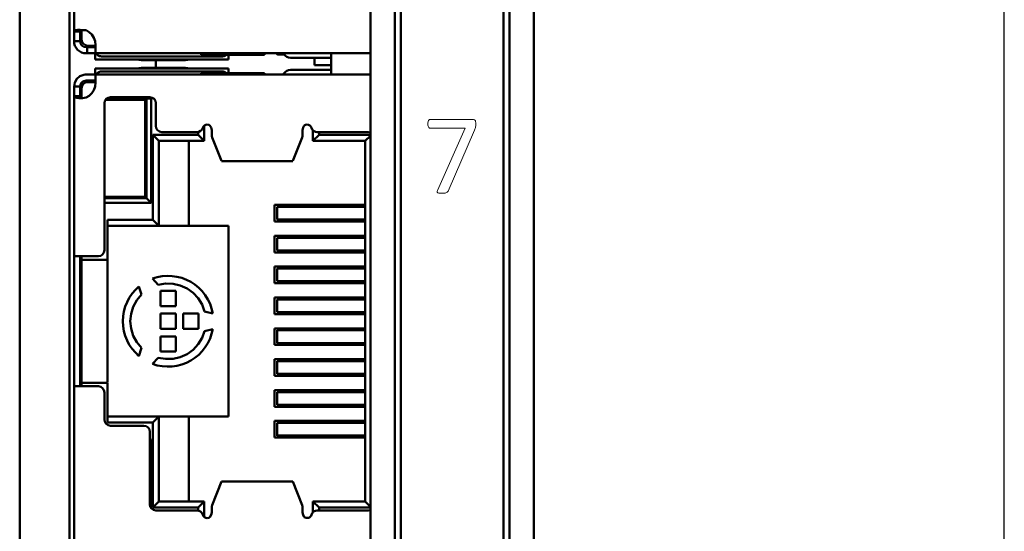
# Model space of a CAD drawing. Header units: millimetres. Extents: x 5 to 292, y 5 to 205.
# Tile 14 of 21: x 205.09 to 221.37, y 97.04 to 105.49. Entities that reach past the tile are written whole.
import ezdxf

# ---------------------------------------------------------------- set-up
doc = ezdxf.new("R2010")
doc.units = ezdxf.units.MM
doc.styles.add('TextStyle_1', font='Arial.TTF', dxfattribs={"height": 3.5})
doc.dimstyles.new('DIM_ST_1', dxfattribs={"dimtxt": 3.5, "dimasz": 2.5, "dimexe": 1.75, "dimexo": 0, "dimgap": 0.4375, "dimtad": 1, "dimlfac": 2, "dimrnd": 0.01, "dimdsep": 46, "dimtxsty": 'TextStyle_1', "dimcen": 0.09, "dimclrd": 7, "dimclre": 7, "dimclrt": 7, "dimazin": 0, "dimtfac": 1, "dimtdec": 0, "dimtmove": 0, "dimatfit": 3, "dimldrblk": 'NONE', "dimfxl": 1, "dimtvp": 1, "dimtolj": 1, "dimarcsym": 0})

# ---------------------------------------------------------------- blocks, each defined once
blk = doc.blocks.new('*D8')
at = {"color": 7, "lineweight": -2}
for p, q in [((213.34, 156.76), (223.12, 156.76)), ((221.37, 89.26), (221.37, 154.26)), ((213.34, 86.76), (223.12, 86.76))]:
    blk.add_line(p, q, dxfattribs=at)
at = {"color": 7}
for points in [[(221.787, 154.26), (220.954, 154.26), (221.37, 156.76)], [(220.954, 89.26), (221.787, 89.26), (221.37, 86.76)]]:
    blk.add_solid(points, dxfattribs=at)
at = {"layer": 'Defpoints', "color": 0}
for p in [(213.34, 156.76), (221.37, 156.76), (213.34, 86.76)]:
    blk.add_point(p, dxfattribs=at)
at = {"color": 7, "insert": (219.146, 121.76), "char_height": 3.5, "attachment_point": 5, "rotation": 90, "style": 'TextStyle_1'}
blk.add_mtext('\\A1;140{\\H0.5x;\\S^ ;}', dxfattribs=at)
blk = doc.blocks.new('_None')
blk = doc.blocks.new('Seite_1')
at = {"color": 7, "linetype": 'Continuous', "lineweight": 50}
for p, q in [((205.0903, 87.5103), (205.0903, 156.0103)), ((205.9152, 156.0103), (205.9152, 87.5103)), ((210.8903, 87.5103), (210.8903, 156.0103)), ((211.2903, 156.0103), (211.2903, 87.5103)), ((213.1903, 87.5103), (213.1903, 156.0103)), ((213.5903, 156.0103), (213.5903, 87.5103)), ((211.3903, 87.6103), (211.3903, 155.9103)), ((213.0903, 155.9103), (213.0903, 87.6103)), ((207.3403, 104.8199), (207.3403, 104.6936)), ((208.4286, 103.1519), (209.6044, 103.1519)), ((209.3476, 102.3969), (209.3476, 102.1867)), ((209.3476, 101.8869), (209.3476, 101.6767)), ((209.3476, 101.3769), (209.3476, 101.1667)), ((209.3476, 100.8669), (209.3476, 100.6567)), ((209.3476, 100.3569), (209.3476, 100.1467)), ((209.3476, 99.8469), (209.3476, 99.6367)), ((209.3476, 99.3369), (209.3476, 99.1267)), ((209.3476, 98.8269), (209.3476, 98.6167)), ((209.6044, 97.8616), (208.4286, 97.8616))]:
    blk.add_line(p, q, dxfattribs=at)
at = {"color": 7, "linetype": 'Continuous', "lineweight": 9}
for p, q in [((211.8748, 103.8377), (212.583, 103.8377)), ((212.458, 103.697), (211.8748, 103.697)), ((211.9979, 102.6684), (212.458, 103.697)), ((212.6102, 103.6632), (212.1726, 102.6571))]:
    blk.add_line(p, q, dxfattribs=at)
at = {"color": 7, "lineweight": 50, "flags": 128}
for points in [[(205.9893, 107.9318), (205.9893, 105.2904)], [(205.9893, 105.2904), (205.9962, 105.307), (206.0072, 105.3126), (206.0255, 105.3163), (206.0526, 105.318), (206.0893, 105.3179), (206.1354, 105.3158), (206.1893, 105.3118)], [(205.9893, 105.1317), (205.9893, 105.1786), (205.9893, 105.2217), (205.9893, 105.2594), (205.9893, 105.2904)], [(205.9893, 105.2904), (206.0893, 105.2904)], [(206.1118, 105.3168), (206.1074, 105.3163), (206.0983, 105.3126), (206.0928, 105.307), (206.09, 105.2996), (206.0893, 105.2904)], [(206.0893, 105.2904), (206.0893, 105.2594), (206.0893, 105.2217), (206.0893, 105.1786), (206.0893, 105.1317)], [(206.1143, 105.3167), (206.1143, 105.3068)], [(206.1143, 105.1568), (206.1143, 105.1683), (206.1143, 105.2007), (206.1143, 105.2494), (206.1143, 105.3068)], [(206.1893, 105.3118), (206.2415, 105.2818), (206.285, 105.2401), (206.3173, 105.1892), (206.3364, 105.1321)], [(205.9893, 105.1317), (205.9932, 105.0927), (206.0046, 105.0552), (206.023, 105.0206), (206.0479, 104.9903), (206.0782, 104.9655), (206.1128, 104.947), (206.1503, 104.9356), (206.1893, 104.9318)], [(205.9893, 105.1317), (206.0893, 105.1317)], [(206.1893, 105.0318), (206.1511, 105.0394), (206.1186, 105.061), (206.0969, 105.0935), (206.0893, 105.1317)], [(206.1143, 105.1568), (206.1219, 105.1185), (206.1436, 105.0861), (206.1761, 105.0644), (206.2143, 105.0568)], [(206.2034, 105.0318), (206.1893, 105.0318)], [(206.2034, 105.0318), (206.3409, 105.0318)], [(206.2034, 104.9318), (206.2034, 105.0318)], [(206.2143, 105.0568), (206.3415, 105.0568)], [(206.3364, 105.1321), (206.3415, 105.0662)], [(206.3367, 105.0568), (206.3409, 105.0318)], [(206.3415, 104.9321), (206.3415, 104.9415), (206.3415, 104.969), (206.3415, 105.012), (206.3415, 105.0662)], [(206.2034, 104.9318), (206.1893, 104.9318)], [(206.3345, 104.9318), (206.2034, 104.9318)], [(206.3409, 104.9318), (206.3409, 104.8318)], [(206.3415, 104.9321), (210.8903, 104.9321)], [(206.4409, 104.8818), (206.4252, 104.8829), (206.4114, 104.886), (206.3881, 104.8968), (206.3691, 104.9121), (206.3543, 104.9318)], [(206.4409, 104.8818), (208.4409, 104.8818)], [(207.2537, 104.9318), (207.2491, 104.9318), (207.2356, 104.9318)], [(208.0893, 104.9068), (208.0893, 104.9321)], [(208.0893, 104.9068), (209.1393, 104.9068)], [(208.506, 104.9068), (208.4936, 104.8968), (208.4703, 104.886), (208.4566, 104.8829), (208.4409, 104.8818)], [(208.5409, 104.8318), (208.5409, 104.9068)], [(209.1393, 104.9321), (209.1393, 104.9068)], [(209.3393, 104.9353), (209.3412, 104.9257), (209.3466, 104.9176), (209.3548, 104.9122), (209.3643, 104.9103)], [(209.3643, 104.9103), (209.4673, 104.9103)], [(209.7415, 104.8571), (209.6746, 104.8571), (209.6178, 104.8571), (209.58, 104.8571), (209.5665, 104.8571)], [(209.7415, 104.8571), (210.2403, 104.8571)], [(209.9643, 104.8571), (209.9643, 104.7353)], [(210.2403, 104.5815), (210.2403, 104.9321)], [(206.4409, 104.8318), (206.4026, 104.8318), (206.3702, 104.8318), (206.3485, 104.8318), (206.3409, 104.8318)], [(206.3409, 104.6818), (206.3485, 104.6818), (206.3702, 104.6818), (206.4026, 104.6818), (206.4409, 104.6818)], [(206.3409, 104.6818), (206.3409, 104.5818)], [(208.4409, 104.8318), (206.4409, 104.8318)], [(206.4409, 104.6818), (208.4409, 104.6818)], [(207.137, 104.8199), (207.0998, 104.8214), (207.0679, 104.8257), (207.0471, 104.8318)], [(207.0471, 104.6818), (207.0679, 104.6879), (207.0998, 104.6921), (207.137, 104.6936)], [(207.796, 104.8199), (207.137, 104.8199)], [(207.137, 104.6936), (207.796, 104.6936)], [(207.886, 104.8318), (207.8651, 104.8257), (207.8332, 104.8214), (207.796, 104.8199)], [(207.796, 104.6936), (207.8332, 104.6921), (207.8651, 104.6879), (207.886, 104.6818)], [(208.5409, 104.8318), (208.5333, 104.8318), (208.5116, 104.8318), (208.4792, 104.8318), (208.4409, 104.8318)], [(208.4409, 104.6818), (208.4792, 104.6818), (208.5116, 104.6818), (208.5333, 104.6818), (208.5409, 104.6818)], [(208.5409, 104.6068), (208.5409, 104.6818)], [(209.9643, 104.7353), (210.2393, 104.7353)], [(206.1513, 104.5781), (206.0872, 104.5537), (206.0351, 104.509), (206.0011, 104.4494), (205.9893, 104.3818)], [(206.1893, 104.5818), (206.1706, 104.5809), (206.1513, 104.5781)], [(206.1893, 104.5818), (206.2138, 104.5818), (206.2332, 104.5818)], [(206.2332, 104.5818), (206.3345, 104.5818)], [(210.8903, 104.5815), (206.3415, 104.5815)], [(206.3415, 104.4473), (206.3415, 104.5016), (206.3415, 104.5445), (206.3415, 104.572), (206.3415, 104.5815)], [(206.3543, 104.5818), (206.3691, 104.6014), (206.3881, 104.6167), (206.4114, 104.6276), (206.4252, 104.6307), (206.4409, 104.6318)], [(208.4409, 104.6318), (206.4409, 104.6318)], [(207.2356, 104.5818), (207.2491, 104.5818), (207.2537, 104.5818)], [(209.1393, 104.6068), (208.0893, 104.6068)], [(208.0893, 104.5815), (208.0893, 104.6068)], [(208.4409, 104.6318), (208.4566, 104.6307), (208.4703, 104.6276), (208.4936, 104.6167), (208.506, 104.6068)], [(209.1393, 104.6068), (209.1393, 104.5815)], [(209.5665, 104.6565), (209.58, 104.6565), (209.6178, 104.6565), (209.6746, 104.6565), (209.7415, 104.6565)], [(210.2403, 104.6565), (209.7415, 104.6565)], [(206.0893, 104.3818), (205.9893, 104.3818)], [(205.9893, 104.2232), (205.9893, 104.2541), (205.9893, 104.2918), (205.9893, 104.3349), (205.9893, 104.3818)], [(206.0893, 104.3818), (206.0936, 104.4109), (206.1063, 104.4374), (206.1261, 104.4592), (206.1513, 104.4743)], [(206.0893, 104.3818), (206.0893, 104.3349), (206.0893, 104.2918), (206.0893, 104.2541), (206.0893, 104.2232)], [(206.2143, 104.4568), (206.1761, 104.4492), (206.1436, 104.4275), (206.1219, 104.395), (206.1143, 104.3568)], [(206.1143, 104.2068), (206.1143, 104.2641), (206.1143, 104.3128), (206.1143, 104.3452), (206.1143, 104.3568)], [(206.1513, 104.4743), (206.1704, 104.4799), (206.1893, 104.4818)], [(206.2332, 104.4818), (206.2138, 104.4818), (206.1893, 104.4818)], [(206.3364, 104.3815), (206.3173, 104.3243), (206.285, 104.2735), (206.2415, 104.2318), (206.1893, 104.2017)], [(206.3415, 104.4568), (206.2143, 104.4568)], [(206.3409, 104.4818), (206.2332, 104.4818)], [(206.3415, 104.4473), (206.3364, 104.3815)], [(206.3409, 104.4818), (206.3367, 104.4568)], [(206.0893, 104.2232), (205.9893, 104.2232)], [(206.1893, 104.2017), (206.1307, 104.1912), (206.0987, 104.1899), (206.0671, 104.1912), (206.0375, 104.1952), (206.0127, 104.2019), (205.9956, 104.2112), (205.9893, 104.2232)], [(205.9893, 104.2232), (205.9893, 101.5818)], [(206.1299, 104.1912), (206.126, 104.1916), (206.1114, 104.196), (206.0996, 104.203), (206.092, 104.2121), (206.0893, 104.2232)], [(206.1143, 104.2068), (206.1143, 104.1951)], [(206.4915, 104.1068), (206.4991, 104.145), (206.5208, 104.1775), (206.5532, 104.1992), (206.5915, 104.2068)], [(207.2415, 104.2068), (206.5915, 104.2068)], [(207.2415, 104.2068), (207.2798, 104.1992), (207.3122, 104.1775), (207.3339, 104.145), (207.3415, 104.1068)], [(206.4915, 101.6818), (206.4915, 104.1068)], [(206.5103, 104.1618), (207.1668, 104.1618)], [(206.5347, 104.1868), (207.2643, 104.1868)], [(206.5893, 104.1868), (206.6087, 104.1618)], [(206.5893, 104.1868), (206.5893, 104.1618)], [(207.0212, 104.1618), (207.0393, 104.1868)], [(207.0393, 104.1868), (207.0393, 104.1618)], [(207.1668, 104.1618), (207.1668, 102.5618)], [(207.1893, 102.5368), (207.1893, 104.1868)], [(207.2643, 104.1868), (207.2643, 102.4618)], [(207.3415, 103.7318), (207.3415, 104.1068)], [(207.3415, 103.7318), (207.3491, 103.6935), (207.3708, 103.6611), (207.4032, 103.6394), (207.4415, 103.6318)], [(208.1186, 103.7032), (208.129, 103.7247), (208.1456, 103.7419), (208.1669, 103.753), (208.1905, 103.7568)], [(208.1393, 103.4843), (208.1393, 103.7354)], [(208.1905, 103.7568), (208.215, 103.7526), (208.2369, 103.7407)], [(208.2369, 103.7407), (208.2556, 103.7066), (208.2655, 103.6641)], [(209.7675, 103.6641), (209.7775, 103.7066), (209.7961, 103.7407)], [(209.7961, 103.7407), (209.818, 103.7526), (209.8425, 103.7568)], [(209.8425, 103.7568), (209.8662, 103.753), (209.8874, 103.7419), (209.904, 103.7247), (209.9144, 103.7032)], [(207.2893, 103.5843), (207.3893, 103.4843)], [(207.2893, 103.5843), (207.2893, 102.1818)], [(208.0393, 103.5843), (207.2893, 103.5843)], [(207.4415, 103.6318), (208.0228, 103.6318)], [(208.0228, 103.6318), (208.0542, 103.6368), (208.0825, 103.6516), (208.1047, 103.6745), (208.1186, 103.7032)], [(208.0393, 103.6344), (208.0393, 103.5843)], [(208.0393, 103.5843), (208.1393, 103.4843)], [(208.2655, 103.6079), (208.2655, 103.6641)], [(208.2655, 103.6079), (208.269, 103.5661), (208.2725, 103.5437)], [(208.2725, 103.5437), (208.4287, 103.1557)], [(209.6043, 103.1557), (209.7605, 103.5437)], [(209.7605, 103.5437), (209.764, 103.5661), (209.7675, 103.6079)], [(209.7675, 103.6641), (209.7675, 103.6079)], [(209.9144, 103.7032), (209.9283, 103.6745), (209.9505, 103.6516), (209.9788, 103.6368), (210.0103, 103.6318)], [(209.9393, 103.6631), (209.9393, 103.4843)], [(210.0393, 103.5843), (209.9393, 103.4843)], [(210.0103, 103.6318), (210.8565, 103.6318)], [(210.0393, 103.5843), (210.0393, 103.6318)], [(210.8903, 103.5843), (210.0393, 103.5843)], [(210.8903, 103.5703), (210.8043, 103.4843)], [(210.8565, 103.6318), (210.8903, 103.625)], [(207.3893, 103.4843), (208.1393, 103.4843)], [(207.3893, 102.0818), (207.3893, 103.4843)], [(207.8893, 103.4843), (207.8893, 102.0818)], [(209.9393, 103.4843), (210.8043, 103.4843)], [(210.8043, 103.4843), (210.8043, 97.5293)], [(208.4287, 103.1557), (208.4312, 103.1538)], [(209.6018, 103.1538), (209.6043, 103.1557)], [(207.1668, 102.5618), (206.4915, 102.5618)], [(206.4915, 102.5368), (207.1893, 102.5368)], [(207.2643, 102.4618), (206.4915, 102.4618)], [(206.5893, 102.5368), (206.5933, 102.5618)], [(206.5893, 102.5618), (206.5893, 102.5368)], [(207.0356, 102.5618), (207.0393, 102.5368)], [(207.0393, 102.5618), (207.0393, 102.5368)], [(207.1893, 102.5368), (207.2643, 102.4618)], [(209.3043, 102.4293), (209.3043, 102.1543)], [(210.8043, 102.4293), (209.3043, 102.4293)], [(209.8043, 102.4293), (209.8043, 102.3968)], [(209.8143, 102.4068), (209.8143, 102.4293)], [(209.8143, 102.4068), (209.8201, 102.4068), (209.8372, 102.4068), (209.8649, 102.4068), (209.9022, 102.4068), (209.9476, 102.4068), (209.9995, 102.4068), (210.0558, 102.4068), (210.1143, 102.4068)], [(209.8143, 102.4068), (209.8143, 102.3968)], [(209.9643, 102.4293), (209.9643, 102.4168)], [(209.9643, 102.4168), (209.9643, 102.4068)], [(209.9643, 102.4168), (210.0893, 102.4168)], [(210.0393, 102.4168), (210.0393, 102.4068)], [(210.0893, 102.4168), (210.0893, 102.4293)], [(210.1143, 102.4068), (210.8043, 102.4068)], [(210.2403, 102.4068), (210.2403, 102.4293)], [(209.3495, 102.3968), (209.3504, 102.3968), (209.3671, 102.3968)], [(210.8043, 102.3968), (209.3671, 102.3968)], [(206.5443, 101.5218), (206.5443, 102.1818)], [(207.2893, 102.1818), (206.5443, 102.1818)], [(206.5443, 102.0818), (206.5443, 99.4988)], [(206.5443, 102.0818), (207.3893, 102.0818)], [(207.2893, 102.1818), (207.3893, 102.0818)], [(207.8893, 102.0818), (207.3893, 102.0818)], [(208.5443, 102.0818), (207.8893, 102.0818)], [(208.5409, 98.9318), (208.5409, 102.0818)], [(208.5443, 98.9318), (208.5443, 102.0818)], [(209.3043, 102.1543), (210.8043, 102.1543)], [(209.3671, 102.1868), (209.3504, 102.1868), (209.3495, 102.1868)], [(209.3671, 102.1868), (210.8043, 102.1868)], [(209.8043, 102.1868), (209.8043, 102.1543)], [(209.8143, 102.1868), (209.8143, 102.1768)], [(209.8143, 102.1543), (209.8143, 102.1768)], [(210.1143, 102.1768), (210.0558, 102.1768), (209.9995, 102.1768), (209.9476, 102.1768), (209.9022, 102.1768), (209.8649, 102.1768), (209.8372, 102.1768), (209.8201, 102.1768), (209.8143, 102.1768)], [(209.9643, 102.1768), (209.9643, 102.1668)], [(209.9643, 102.1668), (209.9643, 102.1543)], [(210.0893, 102.1668), (209.9643, 102.1668)], [(210.0393, 102.1768), (210.0393, 102.1668)], [(210.0893, 102.1543), (210.0893, 102.1668)], [(210.8043, 102.1768), (210.1143, 102.1768)], [(210.2403, 102.1543), (210.2403, 102.1768)], [(209.3043, 101.9193), (209.3043, 101.6443)], [(210.8043, 101.9193), (209.3043, 101.9193)], [(209.8043, 101.9193), (209.8043, 101.8868)], [(209.8143, 101.8968), (209.8143, 101.9193)], [(209.9643, 101.9193), (209.9643, 101.9068)], [(210.0893, 101.9068), (210.0893, 101.9193)], [(210.1893, 101.8968), (210.1893, 101.9193)], [(210.1893, 101.8968), (210.1893, 101.9193)], [(210.2403, 101.8968), (210.2403, 101.9193)], [(209.3495, 101.8868), (209.3504, 101.8868), (209.3671, 101.8868)], [(210.8043, 101.8868), (209.3671, 101.8868)], [(209.8143, 101.8968), (209.8201, 101.8968), (209.8372, 101.8968), (209.8649, 101.8968), (209.9022, 101.8968), (209.9476, 101.8968), (209.9995, 101.8968), (210.0558, 101.8968), (210.1143, 101.8968)], [(209.8143, 101.8968), (209.8143, 101.8868)], [(209.9643, 101.9068), (209.9643, 101.8968)], [(209.9643, 101.9068), (210.0893, 101.9068)], [(209.9893, 101.9068), (209.9893, 101.8968)], [(209.9893, 101.9068), (209.9893, 101.8968)], [(210.1143, 101.8968), (210.8043, 101.8968)], [(206.3915, 101.5818), (206.4298, 101.5894), (206.4622, 101.6111), (206.4839, 101.6435), (206.4915, 101.6818)], [(209.3043, 101.6443), (210.8043, 101.6443)], [(209.3671, 101.6768), (209.3504, 101.6768), (209.3495, 101.6768)], [(209.3671, 101.6768), (210.8043, 101.6768)], [(209.8043, 101.6768), (209.8043, 101.6443)], [(209.8143, 101.6768), (209.8143, 101.6668)], [(209.8143, 101.6443), (209.8143, 101.6668)], [(210.1143, 101.6668), (210.0558, 101.6668), (209.9995, 101.6668), (209.9476, 101.6668), (209.9022, 101.6668), (209.8649, 101.6668), (209.8372, 101.6668), (209.8201, 101.6668), (209.8143, 101.6668)], [(209.9643, 101.6668), (209.9643, 101.6568)], [(209.9643, 101.6568), (209.9643, 101.6443)], [(210.0893, 101.6568), (209.9643, 101.6568)], [(209.9893, 101.6668), (209.9893, 101.6568)], [(209.9893, 101.6568), (209.9893, 101.6668)], [(210.0893, 101.6443), (210.0893, 101.6568)], [(210.8043, 101.6668), (210.1143, 101.6668)], [(210.1893, 101.6443), (210.1893, 101.6668)], [(210.2403, 101.6443), (210.2403, 101.6668)], [(206.1893, 101.5818), (206.1503, 101.5818), (206.1128, 101.5818), (206.0782, 101.5818), (206.0479, 101.5818), (206.023, 101.5818), (206.0045, 101.5818), (205.9932, 101.5818), (205.9893, 101.5818)], [(205.9893, 99.4388), (205.9893, 101.5748)], [(206.0893, 99.4318), (206.0893, 101.5818)], [(206.1143, 101.5818), (206.1143, 101.5218)], [(206.2143, 101.5218), (206.1761, 101.5218), (206.1436, 101.5218), (206.1219, 101.5218), (206.1143, 101.5218)], [(206.1143, 99.4988), (206.1143, 101.5148)], [(206.1893, 101.5818), (206.3915, 101.5818)], [(206.2143, 101.5218), (206.5443, 101.5218)], [(209.3043, 101.4093), (209.3043, 101.1343)], [(210.8043, 101.4093), (209.3043, 101.4093)], [(209.3495, 101.3768), (209.3504, 101.3768), (209.3671, 101.3768)], [(210.8043, 101.3768), (209.3671, 101.3768)], [(209.8043, 101.4093), (209.8043, 101.3768)], [(209.8143, 101.3868), (209.8143, 101.4093)], [(209.8143, 101.3868), (209.8201, 101.3868), (209.8372, 101.3868), (209.8649, 101.3868), (209.9022, 101.3868), (209.9476, 101.3868), (209.9995, 101.3868), (210.0558, 101.3868), (210.1143, 101.3868)], [(209.8143, 101.3868), (209.8143, 101.3768)], [(209.9643, 101.4093), (209.9643, 101.3968)], [(209.9643, 101.3968), (209.9643, 101.3868)], [(209.9643, 101.3968), (210.0893, 101.3968)], [(209.9893, 101.3968), (209.9893, 101.3868)], [(209.9893, 101.3868), (209.9893, 101.3968)], [(210.0893, 101.3968), (210.0893, 101.4093)], [(210.1143, 101.3868), (210.8043, 101.3868)], [(210.1893, 101.3868), (210.1893, 101.4093)], [(210.2403, 101.3868), (210.2403, 101.4093)], [(208.2829, 100.637), (208.2644, 100.7166), (208.2372, 100.7938), (208.2019, 100.8675), (208.1587, 100.9369), (208.1082, 101.0013), (208.051, 101.0597), (207.9878, 101.1116), (207.9193, 101.1563), (207.8464, 101.1932), (207.7698, 101.2221), (207.6906, 101.2424), (207.6097, 101.2539), (207.528, 101.2566), (207.4464, 101.2503), (207.3661, 101.2353), (207.2878, 101.2115)], [(207.2878, 101.2115), (207.3826, 101.1105)], [(207.3826, 101.1105), (207.5034, 101.1304), (207.6259, 101.1264), (207.7452, 101.0986), (207.8568, 101.048), (207.9564, 100.9767), (208.0402, 100.8872), (208.1049, 100.7832), (208.148, 100.6685)], [(209.3043, 101.1343), (210.8043, 101.1343)], [(209.3671, 101.1668), (209.3504, 101.1668), (209.3495, 101.1668)], [(209.3671, 101.1668), (210.8043, 101.1668)], [(209.8043, 101.1668), (209.8043, 101.1343)], [(209.8143, 101.1668), (209.8143, 101.1568)], [(209.8143, 101.1343), (209.8143, 101.1568)], [(210.1143, 101.1568), (210.0558, 101.1568), (209.9995, 101.1568), (209.9476, 101.1568), (209.9022, 101.1568), (209.8649, 101.1568), (209.8372, 101.1568), (209.8201, 101.1568), (209.8143, 101.1568)], [(209.9643, 101.1568), (209.9643, 101.1468)], [(209.9643, 101.1468), (209.9643, 101.1343)], [(210.0893, 101.1468), (209.9643, 101.1468)], [(209.9893, 101.1568), (209.9893, 101.1468)], [(209.9893, 101.1468), (209.9893, 101.1568)], [(210.0893, 101.1343), (210.0893, 101.1468)], [(210.8043, 101.1568), (210.1143, 101.1568)], [(210.1893, 101.1343), (210.1893, 101.1568)], [(210.1893, 101.1568), (210.1893, 101.1343)], [(210.2403, 101.1343), (210.2403, 101.1568)], [(206.1143, 101.0132), (206.1052, 101.0211), (206.0943, 101.0425), (206.0893, 101.0766)], [(206.1143, 101.0373), (206.1018, 101.0279)], [(207.0622, 101.0813), (207.0025, 101.0254), (206.9493, 100.9633), (206.9031, 100.8958), (206.8646, 100.8237), (206.8341, 100.7478), (206.8121, 100.6691), (206.7988, 100.5884), (206.7943, 100.5068), (206.7988, 100.4251), (206.8121, 100.3444), (206.8341, 100.2657), (206.8646, 100.1898), (206.9031, 100.1177), (206.9493, 100.0502), (207.0025, 99.9881), (207.0622, 99.9322)], [(207.1024, 100.0648), (207.0247, 100.1595), (206.9669, 100.2676), (206.9313, 100.3848), (206.9193, 100.5068), (206.9313, 100.6287), (206.9669, 100.7459), (207.0247, 100.854), (207.1024, 100.9487)], [(207.1024, 100.9487), (207.0622, 101.0813)], [(207.4193, 101.0068), (207.4193, 100.7568)], [(207.6693, 101.0068), (207.4193, 101.0068)], [(207.6693, 100.7568), (207.6693, 101.0068)], [(209.3043, 100.8993), (209.3043, 100.6243)], [(210.8043, 100.8993), (209.3043, 100.8993)], [(209.3495, 100.8668), (209.3504, 100.8668), (209.3671, 100.8668)], [(210.8043, 100.8668), (209.3671, 100.8668)], [(209.8043, 100.8993), (209.8043, 100.8668)], [(209.8143, 100.8768), (209.8143, 100.8993)], [(209.8143, 100.8768), (209.8201, 100.8768), (209.8372, 100.8768), (209.8649, 100.8768), (209.9022, 100.8768), (209.9476, 100.8768), (209.9995, 100.8768), (210.0558, 100.8768), (210.1143, 100.8768)], [(209.8143, 100.8768), (209.8143, 100.8668)], [(209.9643, 100.8993), (209.9643, 100.8868)], [(209.9643, 100.8868), (209.9643, 100.8768)], [(209.9643, 100.8868), (210.0893, 100.8868)], [(210.0393, 100.8868), (210.0393, 100.8768)], [(210.0893, 100.8868), (210.0893, 100.8993)], [(210.1143, 100.8768), (210.8043, 100.8768)], [(210.2403, 100.8768), (210.2403, 100.8993)], [(207.4193, 100.7568), (207.6693, 100.7568)], [(207.6693, 100.6318), (207.4193, 100.6318)], [(207.4193, 100.6318), (207.4193, 100.3818)], [(207.6693, 100.3818), (207.6693, 100.6318)], [(208.0443, 100.6318), (207.7943, 100.6318)], [(207.7943, 100.6318), (207.7943, 100.3818)], [(208.0443, 100.3818), (208.0443, 100.6318)], [(208.148, 100.6685), (208.2829, 100.637)], [(209.3043, 100.6243), (210.8043, 100.6243)], [(209.3671, 100.6568), (209.3504, 100.6568), (209.3495, 100.6568)], [(209.3671, 100.6568), (210.8043, 100.6568)], [(209.8043, 100.6568), (209.8043, 100.6243)], [(209.8143, 100.6568), (209.8143, 100.6468)], [(209.8143, 100.6243), (209.8143, 100.6468)], [(210.1143, 100.6468), (210.0558, 100.6468), (209.9995, 100.6468), (209.9476, 100.6468), (209.9022, 100.6468), (209.8649, 100.6468), (209.8372, 100.6468), (209.8201, 100.6468), (209.8143, 100.6468)], [(209.9643, 100.6468), (209.9643, 100.6368)], [(209.9643, 100.6368), (209.9643, 100.6243)], [(210.0893, 100.6368), (209.9643, 100.6368)], [(210.0393, 100.6468), (210.0393, 100.6368)], [(210.0893, 100.6243), (210.0893, 100.6368)], [(210.8043, 100.6468), (210.1143, 100.6468)], [(210.2403, 100.6243), (210.2403, 100.6468)], [(207.2878, 99.802), (207.3661, 99.7783), (207.4464, 99.7632), (207.528, 99.7569), (207.6097, 99.7596), (207.6906, 99.7712), (207.7698, 99.7915), (207.8464, 99.8203), (207.9193, 99.8572), (207.9878, 99.9019), (208.051, 99.9538), (208.1082, 100.0123), (208.1587, 100.0766), (208.2019, 100.146), (208.2372, 100.2198), (208.2644, 100.2969), (208.2829, 100.3765)], [(208.148, 100.345), (208.1049, 100.2303), (208.0402, 100.1263), (207.9564, 100.0369), (207.8568, 99.9655), (207.7452, 99.9149), (207.6259, 99.8871), (207.5034, 99.8831), (207.3826, 99.9031)], [(207.4193, 100.3818), (207.6693, 100.3818)], [(207.7943, 100.3818), (208.0443, 100.3818)], [(208.2829, 100.3765), (208.148, 100.345)], [(209.3043, 100.3893), (209.3043, 100.1143)], [(210.8043, 100.3893), (209.3043, 100.3893)], [(209.3495, 100.3568), (209.3504, 100.3568), (209.3671, 100.3568)], [(210.8043, 100.3568), (209.3671, 100.3568)], [(209.8043, 100.3893), (209.8043, 100.3568)], [(209.8143, 100.3668), (209.8143, 100.3893)], [(209.8143, 100.3668), (209.8201, 100.3668), (209.8372, 100.3668), (209.8649, 100.3668), (209.9022, 100.3668), (209.9476, 100.3668), (209.9995, 100.3668), (210.0558, 100.3668), (210.1143, 100.3668)], [(209.8143, 100.3668), (209.8143, 100.3568)], [(209.9643, 100.3893), (209.9643, 100.3768)], [(209.9643, 100.3768), (209.9643, 100.3668)], [(209.9643, 100.3768), (210.0893, 100.3768)], [(210.0393, 100.3768), (210.0393, 100.3668)], [(210.0893, 100.3768), (210.0893, 100.3893)], [(210.1143, 100.3668), (210.8043, 100.3668)], [(210.2403, 100.3668), (210.2403, 100.3893)], [(207.6693, 100.2568), (207.4193, 100.2568)], [(207.4193, 100.2568), (207.4193, 100.0068)], [(207.6693, 100.0068), (207.6693, 100.2568)], [(209.3671, 100.1468), (209.3504, 100.1468), (209.3495, 100.1468)], [(209.3671, 100.1468), (210.8043, 100.1468)], [(209.8043, 100.1468), (209.8043, 100.1143)], [(209.8143, 100.1468), (209.8143, 100.1368)], [(209.8143, 100.1143), (209.8143, 100.1368)], [(210.1143, 100.1368), (210.0558, 100.1368), (209.9995, 100.1368), (209.9476, 100.1368), (209.9022, 100.1368), (209.8649, 100.1368), (209.8372, 100.1368), (209.8201, 100.1368), (209.8143, 100.1368)], [(209.9643, 100.1368), (209.9643, 100.1268)], [(209.9643, 100.1268), (209.9643, 100.1143)], [(210.0893, 100.1268), (209.9643, 100.1268)], [(210.0393, 100.1368), (210.0393, 100.1268)], [(210.0893, 100.1143), (210.0893, 100.1268)], [(210.8043, 100.1368), (210.1143, 100.1368)], [(210.2403, 100.1143), (210.2403, 100.1368)], [(206.1143, 100.0019), (206.1043, 99.9929), (206.094, 99.9711), (206.0893, 99.9369)], [(206.1143, 99.9739), (206.1134, 99.9748), (206.1004, 99.9846)], [(207.0622, 99.9322), (207.1024, 100.0648)], [(207.4193, 100.0068), (207.6693, 100.0068)], [(209.3043, 100.1143), (210.8043, 100.1143)], [(207.3826, 99.9031), (207.2878, 99.802)], [(209.3043, 99.8793), (209.3043, 99.6043)], [(210.8043, 99.8793), (209.3043, 99.8793)], [(209.3495, 99.8468), (209.3504, 99.8468), (209.3671, 99.8468)], [(210.8043, 99.8468), (209.3671, 99.8468)], [(209.8043, 99.8793), (209.8043, 99.8468)], [(209.8143, 99.8568), (209.8143, 99.8793)], [(209.8143, 99.8568), (209.8201, 99.8568), (209.8372, 99.8568), (209.8649, 99.8568), (209.9022, 99.8568), (209.9476, 99.8568), (209.9995, 99.8568), (210.0558, 99.8568), (210.1143, 99.8568)], [(209.8143, 99.8568), (209.8143, 99.8468)], [(209.9643, 99.8793), (209.9643, 99.8668)], [(209.9643, 99.8668), (209.9643, 99.8568)], [(209.9643, 99.8668), (210.0893, 99.8668)], [(210.0393, 99.8668), (210.0393, 99.8568)], [(210.0893, 99.8668), (210.0893, 99.8793)], [(210.1143, 99.8568), (210.8043, 99.8568)], [(210.2403, 99.8568), (210.2403, 99.8793)], [(209.3671, 99.6368), (209.3504, 99.6368), (209.3495, 99.6368)], [(209.3671, 99.6368), (210.8043, 99.6368)], [(209.8043, 99.6368), (209.8043, 99.6043)], [(209.8143, 99.6368), (209.8143, 99.6268)], [(206.1143, 99.4918), (206.1219, 99.4918), (206.1436, 99.4918), (206.1761, 99.4918), (206.2143, 99.4918)], [(206.1143, 99.4918), (206.1143, 99.4318)], [(206.2143, 99.4918), (206.5443, 99.4918)], [(206.5443, 98.8318), (206.5443, 99.4918)], [(209.3043, 99.6043), (210.8043, 99.6043)], [(209.8143, 99.6043), (209.8143, 99.6268)], [(210.1143, 99.6268), (210.0558, 99.6268), (209.9995, 99.6268), (209.9476, 99.6268), (209.9022, 99.6268), (209.8649, 99.6268), (209.8372, 99.6268), (209.8201, 99.6268), (209.8143, 99.6268)], [(209.9643, 99.6268), (209.9643, 99.6168)], [(209.9643, 99.6168), (209.9643, 99.6043)], [(210.0893, 99.6168), (209.9643, 99.6168)], [(210.0393, 99.6268), (210.0393, 99.6168)], [(210.0893, 99.6043), (210.0893, 99.6168)], [(210.8043, 99.6268), (210.1143, 99.6268)], [(210.2403, 99.6043), (210.2403, 99.6268)], [(205.9893, 99.4318), (205.9932, 99.4318), (206.0045, 99.4318), (206.023, 99.4318), (206.0479, 99.4318), (206.0782, 99.4318), (206.1128, 99.4318), (206.1503, 99.4318), (206.1893, 99.4318)], [(205.9893, 99.4318), (205.9893, 96.7904)], [(206.3915, 99.4318), (206.1893, 99.4318)], [(206.4915, 99.3318), (206.4839, 99.37), (206.4622, 99.4025), (206.4298, 99.4242), (206.3915, 99.4318)], [(206.4915, 98.8818), (206.4915, 99.3318)], [(209.3043, 99.3693), (209.3043, 99.0943)], [(210.8043, 99.3693), (209.3043, 99.3693)], [(209.3495, 99.3368), (209.3504, 99.3368), (209.3671, 99.3368)], [(210.8043, 99.3368), (209.3671, 99.3368)], [(209.8043, 99.3693), (209.8043, 99.3368)], [(209.8143, 99.3468), (209.8143, 99.3693)], [(209.8143, 99.3468), (209.8201, 99.3468), (209.8372, 99.3468), (209.8649, 99.3468), (209.9022, 99.3468), (209.9476, 99.3468), (209.9995, 99.3468), (210.0558, 99.3468), (210.1143, 99.3468)], [(209.8143, 99.3468), (209.8143, 99.3368)], [(209.9643, 99.3693), (209.9643, 99.3568)], [(209.9643, 99.3568), (209.9643, 99.3468)], [(209.9643, 99.3568), (210.0893, 99.3568)], [(210.0393, 99.3568), (210.0393, 99.3468)], [(210.0893, 99.3568), (210.0893, 99.3693)], [(210.1143, 99.3468), (210.8043, 99.3468)], [(210.2403, 99.3468), (210.2403, 99.3693)], [(209.3043, 99.0943), (210.8043, 99.0943)], [(209.3671, 99.1268), (209.3504, 99.1268), (209.3495, 99.1268)], [(209.3671, 99.1268), (210.8043, 99.1268)], [(209.8043, 99.1268), (209.8043, 99.0943)], [(209.8143, 99.1268), (209.8143, 99.1168)], [(209.8143, 99.0943), (209.8143, 99.1168)], [(210.1143, 99.1168), (210.0558, 99.1168), (209.9995, 99.1168), (209.9476, 99.1168), (209.9022, 99.1168), (209.8649, 99.1168), (209.8372, 99.1168), (209.8201, 99.1168), (209.8143, 99.1168)], [(209.9643, 99.1168), (209.9643, 99.1068)], [(209.9643, 99.1068), (209.9643, 99.0943)], [(210.0893, 99.1068), (209.9643, 99.1068)], [(210.0893, 99.0943), (210.0893, 99.1068)], [(210.8043, 99.1168), (210.1143, 99.1168)], [(210.2403, 99.0943), (210.2403, 99.1168)], [(206.5915, 98.7818), (206.5532, 98.7894), (206.5208, 98.8111), (206.4991, 98.8435), (206.4915, 98.8818)], [(207.3893, 98.9318), (206.5443, 98.9318)], [(206.5443, 98.8318), (207.2893, 98.8318)], [(207.2893, 98.8318), (207.3893, 98.9318)], [(207.2893, 98.8318), (207.2893, 97.4293)], [(207.3893, 98.9318), (207.8893, 98.9318)], [(207.3893, 97.5293), (207.3893, 98.9318)], [(207.8893, 98.9318), (208.5443, 98.9318)], [(207.8893, 97.5293), (207.8893, 98.9318)], [(209.3043, 98.8593), (209.3043, 98.5843)], [(210.8043, 98.8593), (209.3043, 98.8593)], [(209.3495, 98.8268), (209.3504, 98.8268), (209.3671, 98.8268)], [(210.8043, 98.8268), (209.3671, 98.8268)], [(209.8043, 98.8593), (209.8043, 98.8268)], [(209.8143, 98.8368), (209.8143, 98.8593)], [(209.8143, 98.8368), (209.8201, 98.8368), (209.8372, 98.8368), (209.8649, 98.8368), (209.9022, 98.8368), (209.9476, 98.8368), (209.9995, 98.8368), (210.0558, 98.8368), (210.1143, 98.8368)], [(209.8143, 98.8368), (209.8143, 98.8268)], [(209.9643, 98.8593), (209.9643, 98.8468)], [(209.9643, 98.8468), (209.9643, 98.8368)], [(209.9643, 98.8468), (210.0893, 98.8468)], [(210.0893, 98.8468), (210.0893, 98.8593)], [(210.1143, 98.8368), (210.8043, 98.8368)], [(210.2403, 98.8368), (210.2403, 98.8593)], [(207.1415, 98.7818), (206.5915, 98.7818)], [(207.2415, 98.6818), (207.2339, 98.72), (207.2122, 98.7525), (207.1798, 98.7742), (207.1415, 98.7818)], [(207.2415, 97.4818), (207.2415, 98.6818)], [(207.2643, 98.5518), (207.2415, 98.529)], [(207.2415, 98.5518), (207.2643, 98.5518)], [(207.2643, 98.5518), (207.2643, 97.4208)], [(209.3043, 98.5843), (210.8043, 98.5843)], [(209.3671, 98.6168), (209.3504, 98.6168), (209.3495, 98.6168)], [(209.3671, 98.6168), (210.8043, 98.6168)], [(209.8043, 98.6168), (209.8043, 98.5843)], [(209.8143, 98.6168), (209.8143, 98.6068)], [(209.8143, 98.5843), (209.8143, 98.6068)], [(210.1143, 98.6068), (210.0558, 98.6068), (209.9995, 98.6068), (209.9476, 98.6068), (209.9022, 98.6068), (209.8649, 98.6068), (209.8372, 98.6068), (209.8201, 98.6068), (209.8143, 98.6068)], [(209.9643, 98.6068), (209.9643, 98.5968)], [(209.9643, 98.5968), (209.9643, 98.5843)], [(210.0893, 98.5968), (209.9643, 98.5968)], [(210.0893, 98.5843), (210.0893, 98.5968)], [(210.8043, 98.6068), (210.1143, 98.6068)], [(210.2403, 98.5843), (210.2403, 98.6068)], [(208.4287, 97.8578), (208.2725, 97.4698)], [(208.4312, 97.8597), (208.4287, 97.8578)], [(209.6043, 97.8578), (209.6018, 97.8597)], [(209.7605, 97.4698), (209.6043, 97.8578)], [(207.2893, 97.4293), (207.3893, 97.5293)], [(208.1393, 97.5293), (207.3893, 97.5293)], [(208.0393, 97.4293), (208.1393, 97.5293)], [(208.1393, 97.2782), (208.1393, 97.5293)], [(210.8043, 97.5293), (209.9393, 97.5293)], [(210.0393, 97.4293), (209.9393, 97.5293)], [(209.9393, 97.5293), (209.9393, 97.3504)], [(210.8903, 97.4433), (210.8043, 97.5293)], [(207.3415, 97.3818), (207.3032, 97.3894), (207.2708, 97.4111), (207.2491, 97.4435), (207.2415, 97.4818)], [(207.2893, 97.4293), (208.0393, 97.4293)], [(208.0228, 97.3818), (207.3415, 97.3818)], [(208.1186, 97.3103), (208.1047, 97.3391), (208.0825, 97.3619), (208.0542, 97.3767), (208.0228, 97.3818)], [(208.0393, 97.4293), (208.0393, 97.3791)], [(208.2725, 97.4698), (208.269, 97.4474), (208.2655, 97.4056)], [(208.2655, 97.3494), (208.2655, 97.4056)], [(209.7675, 97.4056), (209.764, 97.4474), (209.7605, 97.4698)], [(209.7675, 97.4056), (209.7675, 97.3494)], [(210.0103, 97.3818), (209.9788, 97.3767), (209.9505, 97.3619), (209.9283, 97.3391), (209.9144, 97.3103)], [(210.8565, 97.3818), (210.0103, 97.3818)], [(210.0393, 97.4293), (210.8903, 97.4293)], [(210.0393, 97.3818), (210.0393, 97.4293)], [(210.8903, 97.3885), (210.8565, 97.3818)], [(208.1905, 97.2568), (208.1669, 97.2606), (208.1456, 97.2716), (208.129, 97.2888), (208.1186, 97.3103)], [(208.2369, 97.2729), (208.215, 97.2609), (208.1905, 97.2568)], [(208.2655, 97.3494), (208.2556, 97.3069), (208.2369, 97.2729)], [(209.7961, 97.2729), (209.7775, 97.3069), (209.7675, 97.3494)], [(209.9144, 97.3103), (209.9071, 97.2936), (209.896, 97.2792), (209.8818, 97.2678), (209.8652, 97.2603), (209.8473, 97.2569), (209.8291, 97.258), (209.8117, 97.2634), (209.7961, 97.2729)]]:
    blk.add_lwpolyline(points, dxfattribs=at)
at = {"color": 7, "lineweight": 9, "flags": 128}
for points in [[(211.8391, 103.7679), (211.8397, 103.7844), (211.8415, 103.7986), (211.8444, 103.8106), (211.8485, 103.8205), (211.8537, 103.8282), (211.8598, 103.8335), (211.8668, 103.8367), (211.8748, 103.8377)], [(211.8748, 103.697), (211.8665, 103.6982), (211.8592, 103.7017), (211.8531, 103.7075), (211.8481, 103.7157), (211.8431, 103.7297), (211.8401, 103.7471), (211.8391, 103.7679)], [(212.583, 103.8377), (212.5953, 103.837), (212.606, 103.8349), (212.6147, 103.8307), (212.621, 103.8237), (212.6256, 103.8142), (212.629, 103.8023), (212.6311, 103.7874), (212.6318, 103.7687)], [(212.6318, 103.7687), (212.6314, 103.7509), (212.63, 103.7351), (212.628, 103.7204), (212.6254, 103.7062), (212.6215, 103.692), (212.6163, 103.6781), (212.6102, 103.6632)], [(212.0739, 102.6206), (212.0572, 102.6208), (212.0426, 102.6215), (212.0302, 102.6226), (212.02, 102.6241), (212.0111, 102.6263), (212.0038, 102.629), (211.9983, 102.6323), (211.9949, 102.6355), (211.9926, 102.6391), (211.9914, 102.643), (211.9913, 102.6473), (211.9934, 102.657), (211.9979, 102.6684)], [(212.1726, 102.6571), (212.1666, 102.6458), (212.1591, 102.6372), (212.1495, 102.6306), (212.1374, 102.6257), (212.1255, 102.6232), (212.1111, 102.6217), (212.094, 102.6208), (212.0739, 102.6206)]]:
    blk.add_lwpolyline(points, dxfattribs=at)
at = {"color": 7, "linetype": 'Continuous', "lineweight": 50}
for centre, radius, start, end in [((209.4229, 104.8821), 0.05, 34.86925, 90), ((209.5665, 104.9821), 0.125, 214.84578, 270), ((209.4229, 104.6315), 0.05, 270, 325.15422), ((209.5665, 104.5315), 0.125, 90, 145.13075)]:
    blk.add_arc(centre, radius, start, end, dxfattribs=at)
dim = blk.add_linear_dim(base=(221.3703, 156.7603), p1=(213.3403, 86.7603), p2=(213.3403, 156.7603), angle=90, text='<>{\\H0.5x;\\S^ ;}', dimstyle='DIM_ST_1')
dim.commit()
dim.dimension.update_dxf_attribs({"geometry": '*D8', "text_midpoint": (221.3703, 121.7603), "dimtype": 160})

msp = doc.modelspace()

# ---------------------------------------------------------------- block references
msp.add_blockref('Seite_1', (0, 0))

doc.saveas('drawing.dxf')
